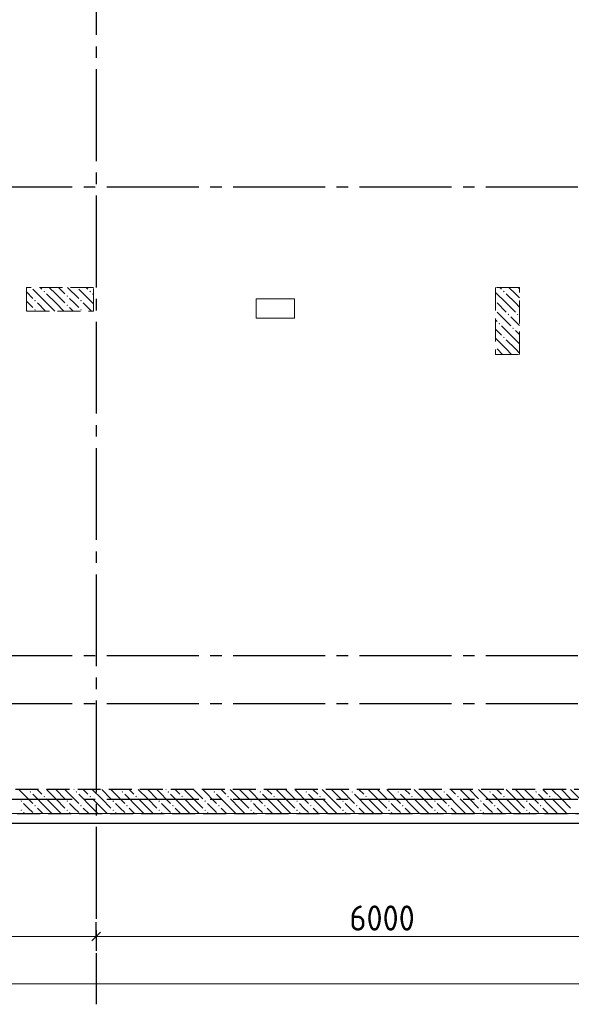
# Model space of a CAD drawing. Header units: millimetres. Extents: x 0 to 50400, y 0 to 35640.
# Tile 4 of 16: x 17716 to 23476, y 8317 to 18611. Entities that reach past the tile are written whole.
import ezdxf

# ---------------------------------------------------------------- set-up
doc = ezdxf.new("R2010")
doc.units = ezdxf.units.MM
doc.linetypes.add('______2', pattern=[324, 240, -84])
doc.linetypes.add('______5', pattern=[1320, 960, -120, 120, -120])
for name, color, linetype, lineweight in [('Standard', 7, 'Continuous', 25), ('ЖБ Перекрытие верхний уровень', 7, 'Continuous', 35), ('ЖБ Пилон', 7, 'Continuous', 35), ('ЖБ Стена верхний уровень', 7, 'Continuous', 35), ('Размерная линия_ общее', 7, 'Continuous', 13)]:
    doc.layers.add(name, color=color, linetype=linetype, lineweight=lineweight)
doc.layers.add('Оси', color=7, linetype='______5', true_color=0x656565)
doc.styles.add('ISOCPEUR', font='txt')

msp = doc.modelspace()

# ---------------------------------------------------------------- hatches: boundary and pattern name
at = {"layer": 'ЖБ Пилон', "linetype": 'Continuous', "lineweight": 18, "transparency": 33554687}
for points in [[(17830, 15812), (17828, 15809), (17825, 15812)], [(17964, 15769), (17972, 15777), (17979, 15769), (17972, 15761)], [(18310, 15812), (18308, 15809), (18305, 15812)], [(18444, 15769), (18452, 15777), (18459, 15769), (18452, 15761)], [(22764, 15769), (22772, 15777), (22779, 15769), (22772, 15761)], [(17868, 15673), (17876, 15681), (17883, 15673), (17876, 15665)], [(18204, 15721), (18212, 15729), (18219, 15721), (18212, 15714)], [(18348, 15673), (18356, 15681), (18363, 15673), (18356, 15665)], [(17868, 15577), (17876, 15585), (17883, 15577), (17876, 15569)], [(18204, 15625), (18212, 15633), (18219, 15625), (18212, 15617)], [(18348, 15577), (18356, 15585), (18363, 15577), (18356, 15569)], [(22716, 15433), (22724, 15441), (22731, 15433), (22724, 15425)], [(22812, 15529), (22820, 15537), (22827, 15529), (22820, 15521)], [(22908, 15529), (22916, 15537), (22923, 15529), (22916, 15521)], [(22860, 15385), (22868, 15393), (22875, 15385), (22868, 15377)], [(22764, 15289), (22772, 15297), (22779, 15289), (22772, 15281)]]:
    msp.add_hatch(color=7, dxfattribs=at).paths.add_polyline_path(points, flags=16)
at = {"layer": 'ЖБ Стена верхний уровень', "linetype": 'Continuous', "lineweight": 18, "transparency": 33554687}
for points in [[(17820, 10537), (17828, 10545), (17835, 10537), (17828, 10529)], [(18300, 10537), (18308, 10545), (18315, 10537), (18308, 10529)], [(18780, 10537), (18788, 10545), (18795, 10537), (18788, 10529)], [(19260, 10537), (19268, 10545), (19275, 10537), (19268, 10529)], [(19740, 10537), (19748, 10545), (19755, 10537), (19748, 10529)], [(20220, 10537), (20228, 10545), (20235, 10537), (20228, 10529)], [(20700, 10537), (20708, 10545), (20715, 10537), (20708, 10529)], [(21180, 10537), (21188, 10545), (21195, 10537), (21188, 10529)], [(21660, 10537), (21668, 10545), (21675, 10537), (21668, 10529)], [(22140, 10537), (22148, 10545), (22155, 10537), (22148, 10529)], [(22620, 10537), (22628, 10545), (22635, 10537), (22628, 10529)], [(23100, 10537), (23108, 10545), (23115, 10537), (23108, 10529)], [(17724, 10441), (17732, 10449), (17739, 10441), (17732, 10433)], [(17868, 10393), (17876, 10401), (17883, 10393), (17876, 10385)], [(17964, 10489), (17972, 10497), (17979, 10489), (17972, 10481)], [(18204, 10441), (18212, 10449), (18219, 10441), (18212, 10433)], [(18348, 10393), (18356, 10401), (18363, 10393), (18356, 10385)], [(18444, 10489), (18452, 10497), (18459, 10489), (18452, 10481)], [(18684, 10441), (18692, 10449), (18699, 10441), (18692, 10433)], [(18828, 10393), (18836, 10401), (18843, 10393), (18836, 10385)], [(18924, 10489), (18932, 10497), (18939, 10489), (18932, 10481)], [(19164, 10441), (19172, 10449), (19179, 10441), (19172, 10433)], [(19308, 10393), (19316, 10401), (19323, 10393), (19316, 10385)], [(19404, 10489), (19412, 10497), (19419, 10489), (19412, 10481)], [(19644, 10441), (19652, 10449), (19659, 10441), (19652, 10433)], [(19788, 10393), (19796, 10401), (19803, 10393), (19796, 10385)], [(19884, 10489), (19892, 10497), (19899, 10489), (19892, 10481)], [(20124, 10441), (20132, 10449), (20139, 10441), (20132, 10433)], [(20268, 10393), (20276, 10401), (20283, 10393), (20276, 10385)], [(20364, 10489), (20372, 10497), (20379, 10489), (20372, 10481)], [(20604, 10441), (20612, 10449), (20619, 10441), (20612, 10433)], [(20748, 10393), (20756, 10401), (20763, 10393), (20756, 10385)], [(20844, 10489), (20852, 10497), (20859, 10489), (20852, 10481)], [(21084, 10441), (21092, 10449), (21099, 10441), (21092, 10433)], [(21228, 10393), (21236, 10401), (21243, 10393), (21236, 10385)], [(21324, 10489), (21332, 10497), (21339, 10489), (21332, 10481)], [(21564, 10441), (21572, 10449), (21579, 10441), (21572, 10433)], [(21708, 10393), (21716, 10401), (21723, 10393), (21716, 10385)], [(21804, 10489), (21812, 10497), (21819, 10489), (21812, 10481)], [(22044, 10441), (22052, 10449), (22059, 10441), (22052, 10433)], [(22188, 10393), (22196, 10401), (22203, 10393), (22196, 10385)], [(22284, 10489), (22292, 10497), (22299, 10489), (22292, 10481)], [(22524, 10441), (22532, 10449), (22539, 10441), (22532, 10433)], [(22668, 10393), (22676, 10401), (22683, 10393), (22676, 10385)], [(22764, 10489), (22772, 10497), (22779, 10489), (22772, 10481)], [(23004, 10441), (23012, 10449), (23019, 10441), (23012, 10433)], [(23148, 10393), (23156, 10401), (23163, 10393), (23156, 10385)], [(23244, 10489), (23252, 10497), (23259, 10489), (23252, 10481)], [(17724, 10345), (17732, 10353), (17739, 10345), (17732, 10337)], [(18204, 10345), (18212, 10353), (18219, 10345), (18212, 10337)], [(18684, 10345), (18692, 10353), (18699, 10345), (18692, 10337)], [(19164, 10345), (19172, 10353), (19179, 10345), (19172, 10337)], [(19644, 10345), (19652, 10353), (19659, 10345), (19652, 10337)], [(20124, 10345), (20132, 10353), (20139, 10345), (20132, 10337)], [(20604, 10345), (20612, 10353), (20619, 10345), (20612, 10337)], [(21084, 10345), (21092, 10353), (21099, 10345), (21092, 10337)], [(21564, 10345), (21572, 10353), (21579, 10345), (21572, 10337)], [(22044, 10345), (22052, 10353), (22059, 10345), (22052, 10337)], [(22524, 10345), (22532, 10353), (22539, 10345), (22532, 10337)], [(23004, 10345), (23012, 10353), (23019, 10345), (23012, 10337)]]:
    msp.add_hatch(color=7, dxfattribs=at).paths.add_polyline_path(points, flags=16)

# ---------------------------------------------------------------- linework, layer by layer
at = {"layer": 'Standard', "color": 254, "linetype": 'Continuous', "lineweight": -3, "true_color": 0xc4c4ff, "transparency": 33554687}
msp.add_lwpolyline([(7965, 10212), (40365, 10212), (40365, 32712), (7965, 32712), (7965, 10212)], dxfattribs=at)
at = {"layer": 'ЖБ Перекрытие верхний уровень', "color": 7, "linetype": 'Continuous', "lineweight": 18, "transparency": 33554687}
for p, q in [((20586, 15692), (20186, 15692)), ((20186, 15692), (20186, 15492)), ((20586, 15492), (20586, 15692)), ((20186, 15492), (20586, 15492)), ((15565, 10312), (40265, 10312))]:
    msp.add_line(p, q, dxfattribs=at)
at = {"layer": 'ЖБ Пилон', "color": 253, "linetype": '______2', "lineweight": 13, "true_color": 0xa0a0a0, "transparency": 33554687}
for p, q in [((18485, 15812), (17785, 15812)), ((17785, 15812), (17785, 15562)), ((18485, 15562), (18485, 15812)), ((22935, 15812), (22685, 15812)), ((22685, 15812), (22685, 15112)), ((22935, 15112), (22935, 15812)), ((17785, 15562), (18485, 15562)), ((22685, 15112), (22935, 15112))]:
    msp.add_line(p, q, dxfattribs=at)
at = {"layer": 'ЖБ Пилон', "color": 9, "linetype": 'Continuous', "lineweight": 18, "true_color": 0xc7c7c7, "transparency": 33554687}
for p, q in [((17785, 15764), (17852, 15697)), ((17996, 15649), (17852, 15793)), ((17929, 15812), (17948, 15793)), ((18092, 15745), (18024, 15812)), ((18120, 15812), (18188, 15745)), ((18216, 15812), (18332, 15697)), ((18476, 15649), (18332, 15793)), ((18409, 15812), (18428, 15793)), ((22796, 15649), (22685, 15760)), ((22729, 15812), (22748, 15793)), ((22892, 15745), (22824, 15812)), ((22920, 15812), (22935, 15798)), ((17804, 15649), (17785, 15668)), ((17852, 15601), (17804, 15649)), ((17900, 15649), (17986, 15562)), ((17996, 15745), (18092, 15649)), ((17996, 15649), (18082, 15562)), ((18092, 15745), (18188, 15649)), ((18092, 15649), (18178, 15562)), ((18284, 15649), (18236, 15697)), ((18332, 15601), (18284, 15649)), ((18380, 15649), (18466, 15562)), ((18476, 15745), (18485, 15736)), ((18476, 15649), (18485, 15640)), ((22700, 15649), (22796, 15553)), ((22796, 15745), (22892, 15649)), ((22796, 15649), (22892, 15553)), ((22892, 15745), (22935, 15702)), ((22892, 15649), (22935, 15606)), ((17785, 15572), (17794, 15562)), ((18236, 15601), (18274, 15562)), ((22700, 15553), (22844, 15409)), ((22685, 15472), (22700, 15457)), ((22892, 15457), (22844, 15505)), ((22935, 15414), (22892, 15457)), ((22685, 15376), (22748, 15313)), ((22892, 15265), (22748, 15409)), ((22892, 15361), (22935, 15318)), ((22796, 15169), (22685, 15280)), ((22796, 15265), (22892, 15169)), ((22892, 15265), (22935, 15222)), ((22700, 15169), (22756, 15112)), ((22796, 15169), (22852, 15112)), ((22892, 15169), (22935, 15126))]:
    msp.add_line(p, q, dxfattribs=at)
at = {"layer": 'ЖБ Стена верхний уровень', "color": 251, "linetype": '______2', "lineweight": -3, "true_color": 0x656565, "transparency": 33554687}
for p, q in [((33465, 10562), (15765, 10562)), ((9265, 10312), (40165, 10312))]:
    msp.add_line(p, q, dxfattribs=at)
at = {"layer": 'ЖБ Стена верхний уровень', "color": 9, "linetype": 'Continuous', "lineweight": 18, "true_color": 0xc7c7c7, "transparency": 33554687}
for p, q in [((17708, 10561), (17852, 10417)), ((17802, 10562), (17804, 10561)), ((17996, 10369), (17852, 10513)), ((17898, 10562), (17948, 10513)), ((18092, 10465), (17994, 10562)), ((18092, 10561), (18188, 10465)), ((18188, 10561), (18332, 10417)), ((18282, 10562), (18284, 10561)), ((18476, 10369), (18332, 10513)), ((18378, 10562), (18428, 10513)), ((18572, 10465), (18474, 10562)), ((18572, 10561), (18668, 10465)), ((18668, 10561), (18812, 10417)), ((18762, 10562), (18764, 10561)), ((18956, 10369), (18812, 10513)), ((18858, 10562), (18908, 10513)), ((19052, 10465), (18954, 10562)), ((19052, 10561), (19148, 10465)), ((19148, 10561), (19292, 10417)), ((19242, 10562), (19244, 10561)), ((19436, 10369), (19292, 10513)), ((19338, 10562), (19388, 10513)), ((19532, 10465), (19434, 10562)), ((19532, 10561), (19628, 10465)), ((19628, 10561), (19772, 10417)), ((19722, 10562), (19724, 10561)), ((19916, 10369), (19772, 10513)), ((19818, 10562), (19868, 10513)), ((20012, 10465), (19914, 10562)), ((20012, 10561), (20108, 10465)), ((20108, 10561), (20252, 10417)), ((20202, 10562), (20204, 10561)), ((20396, 10369), (20252, 10513)), ((20298, 10562), (20348, 10513)), ((20492, 10465), (20394, 10562)), ((20492, 10561), (20588, 10465)), ((20588, 10561), (20732, 10417)), ((20682, 10562), (20684, 10561)), ((20876, 10369), (20732, 10513)), ((20778, 10562), (20828, 10513)), ((20972, 10465), (20874, 10562)), ((20972, 10561), (21068, 10465)), ((21068, 10561), (21212, 10417)), ((21162, 10562), (21164, 10561)), ((21356, 10369), (21212, 10513)), ((21258, 10562), (21308, 10513)), ((21452, 10465), (21354, 10562)), ((21452, 10561), (21548, 10465)), ((21548, 10561), (21692, 10417)), ((21642, 10562), (21644, 10561)), ((21836, 10369), (21692, 10513)), ((21738, 10562), (21788, 10513)), ((21932, 10465), (21834, 10562)), ((21932, 10561), (22028, 10465)), ((22028, 10561), (22172, 10417)), ((22122, 10562), (22124, 10561)), ((22316, 10369), (22172, 10513)), ((22218, 10562), (22268, 10513)), ((22412, 10465), (22314, 10562)), ((22412, 10561), (22508, 10465)), ((22508, 10561), (22652, 10417)), ((22602, 10562), (22604, 10561)), ((22796, 10369), (22652, 10513)), ((22698, 10562), (22748, 10513)), ((22892, 10465), (22794, 10562)), ((22892, 10561), (22988, 10465)), ((22988, 10561), (23132, 10417)), ((23082, 10562), (23084, 10561)), ((23276, 10369), (23132, 10513)), ((23178, 10562), (23228, 10513)), ((23372, 10465), (23274, 10562)), ((23372, 10561), (23468, 10465)), ((23468, 10561), (23612, 10417)), ((17804, 10369), (17756, 10417)), ((17996, 10465), (18092, 10369)), ((18092, 10465), (18188, 10369)), ((18284, 10369), (18236, 10417)), ((18476, 10465), (18572, 10369)), ((18572, 10465), (18668, 10369)), ((18764, 10369), (18716, 10417)), ((18956, 10465), (19052, 10369)), ((19052, 10465), (19148, 10369)), ((19244, 10369), (19196, 10417)), ((19436, 10465), (19532, 10369)), ((19532, 10465), (19628, 10369)), ((19724, 10369), (19676, 10417)), ((19916, 10465), (20012, 10369)), ((20012, 10465), (20108, 10369)), ((20204, 10369), (20156, 10417)), ((20396, 10465), (20492, 10369)), ((20492, 10465), (20588, 10369)), ((20684, 10369), (20636, 10417)), ((20876, 10465), (20972, 10369)), ((20972, 10465), (21068, 10369)), ((21164, 10369), (21116, 10417)), ((21356, 10465), (21452, 10369)), ((21452, 10465), (21548, 10369)), ((21644, 10369), (21596, 10417)), ((21836, 10465), (21932, 10369)), ((21932, 10465), (22028, 10369)), ((22124, 10369), (22076, 10417)), ((22316, 10465), (22412, 10369)), ((22412, 10465), (22508, 10369)), ((22604, 10369), (22556, 10417)), ((22796, 10465), (22892, 10369)), ((22892, 10465), (22988, 10369)), ((23084, 10369), (23036, 10417)), ((23276, 10465), (23372, 10369)), ((23372, 10465), (23468, 10369)), ((17756, 10321), (17764, 10312)), ((17852, 10321), (17804, 10369)), ((17900, 10369), (17956, 10312)), ((17996, 10369), (18052, 10312)), ((18092, 10369), (18148, 10312)), ((18236, 10321), (18244, 10312)), ((18332, 10321), (18284, 10369)), ((18380, 10369), (18436, 10312)), ((18476, 10369), (18532, 10312)), ((18572, 10369), (18628, 10312)), ((18716, 10321), (18724, 10312)), ((18812, 10321), (18764, 10369)), ((18860, 10369), (18916, 10312)), ((18956, 10369), (19012, 10312)), ((19052, 10369), (19108, 10312)), ((19196, 10321), (19204, 10312)), ((19292, 10321), (19244, 10369)), ((19340, 10369), (19396, 10312)), ((19436, 10369), (19492, 10312)), ((19532, 10369), (19588, 10312)), ((19676, 10321), (19684, 10312)), ((19772, 10321), (19724, 10369)), ((19820, 10369), (19876, 10312)), ((19916, 10369), (19972, 10312)), ((20012, 10369), (20068, 10312)), ((20156, 10321), (20164, 10312)), ((20252, 10321), (20204, 10369)), ((20300, 10369), (20356, 10312)), ((20396, 10369), (20452, 10312)), ((20492, 10369), (20548, 10312)), ((20636, 10321), (20644, 10312)), ((20732, 10321), (20684, 10369)), ((20780, 10369), (20836, 10312)), ((20876, 10369), (20932, 10312)), ((20972, 10369), (21028, 10312)), ((21116, 10321), (21124, 10312)), ((21212, 10321), (21164, 10369)), ((21260, 10369), (21316, 10312)), ((21356, 10369), (21412, 10312)), ((21452, 10369), (21508, 10312)), ((21596, 10321), (21604, 10312)), ((21692, 10321), (21644, 10369)), ((21740, 10369), (21796, 10312)), ((21836, 10369), (21892, 10312)), ((21932, 10369), (21988, 10312)), ((22076, 10321), (22084, 10312)), ((22172, 10321), (22124, 10369)), ((22220, 10369), (22276, 10312)), ((22316, 10369), (22372, 10312)), ((22412, 10369), (22468, 10312)), ((22556, 10321), (22564, 10312)), ((22652, 10321), (22604, 10369)), ((22700, 10369), (22756, 10312)), ((22796, 10369), (22852, 10312)), ((22892, 10369), (22948, 10312)), ((23036, 10321), (23044, 10312)), ((23132, 10321), (23084, 10369)), ((23180, 10369), (23236, 10312)), ((23276, 10369), (23332, 10312)), ((23372, 10369), (23428, 10312))]:
    msp.add_line(p, q, dxfattribs=at)
at = {"layer": 'Оси', "color": 8, "linetype": '______5', "lineweight": -3, "transparency": 33554687}
for p, q in [((18515, 32612), (18515, 8317)), ((8065, 16862), (42963, 16862)), ((8065, 11962), (42963, 11962)), ((8065, 11462), (42963, 11462)), ((8065, 10462), (42963, 10462))]:
    msp.add_line(p, q, dxfattribs=at)
at = {"layer": 'Размерная линия_ общее', "color": 7, "linetype": 'Continuous', "lineweight": -3, "transparency": 33554687}
for q in [(18515, 9177), (18515, 8877)]:
    msp.add_line((18515, 9027), q, dxfattribs=at)
at = {"layer": 'Размерная линия_ общее', "color": 7, "linetype": 'Continuous', "lineweight": 25, "transparency": 33554687}
msp.add_line((18470, 8982), (18560, 9072), dxfattribs=at)
at = {"layer": 'Размерная линия_ общее', "color": 7, "linetype": 'Continuous', "lineweight": 13, "transparency": 33554687}
for p, q in [((12515, 9027), (18515, 9027)), ((18515, 9027), (24515, 9027)), ((9265, 8532), (40065, 8532))]:
    msp.add_line(p, q, dxfattribs=at)

# ---------------------------------------------------------------- texts
at = {"layer": 'Размерная линия_ общее', "color": 7, "linetype": 'Continuous', "lineweight": 25, "transparency": 33554687, "insert": (21159, 9087), "char_height": 264, "width": 861.71, "attachment_point": 7, "style": 'ISOCPEUR'}
msp.add_mtext('\\W0.93;6000', dxfattribs=at)

doc.saveas('drawing.dxf')
